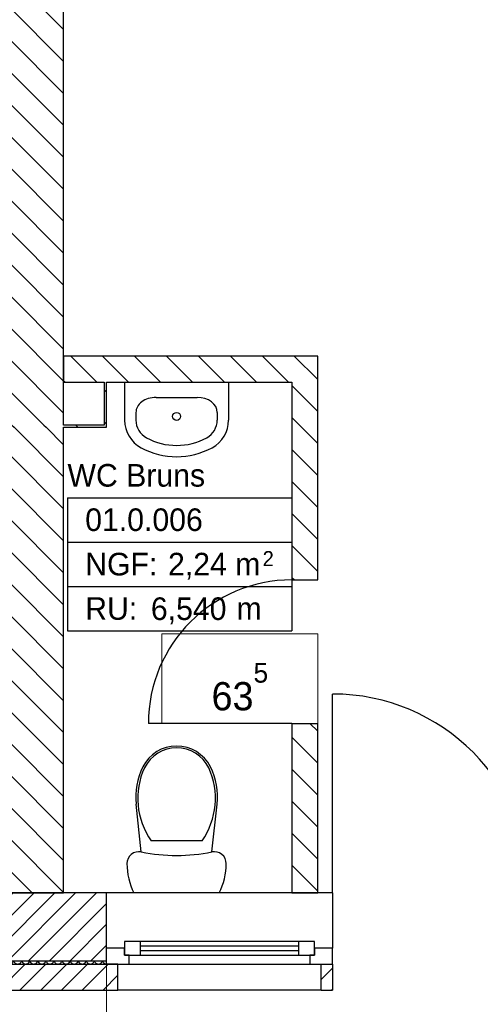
# Model space of a CAD drawing. Extents: x -73 to 359, y -4 to 85.
# Tile 24 of 149: x -26.47 to -24.43, y 32.57 to 36.93. Entities that reach past the tile are written whole.
import ezdxf

# ---------------------------------------------------------------- set-up
doc = ezdxf.new("R2010")
doc.units = 0
doc.header["$MEASUREMENT"] = 0
doc.linetypes.add('Strichpunktlinie', pattern=[0.006703, 0.003528, -0.001764, 0, -0.001411])
doc.linetypes.add('Wipeout_Contour', pattern=[1, 0, -1])
for name, color, linetype in [('0._EG_7_0', 7, 'Continuous'), ('0._EG_7_A_1 Sanitär', 7, 'Continuous'), ('0._EG_7_P_ZE_ACHSEN', 7, 'Continuous'), ('0._EG_7_P_ZE_TEXT', 7, 'Continuous'), ('0._EG_7_R_NT_INNENWAND', 7, 'Continuous'), ('0._EG_7_R_NT_TREPPE', 7, 'Continuous'), ('0._EG_7_R_TR_AUSSENWAND', 7, 'Continuous'), ('0._EG_7_R_TR_INNENWAND', 7, 'Continuous'), ('0._EG_7_Räume', 7, 'Continuous')]:
    doc.layers.add(name, color=color, linetype=linetype)
doc.styles.add('ERSTELLTER_STIL_1', font='txt')
doc.styles.add('ERSTELLTER_STIL_3', font='txt')
pattern_1 = [(45, (0, 0), (-0.04596194, 0.04596194), [])]
pattern_2 = [(135, (0, 0), (0.07071068, 0.07071068), [])]

# ---------------------------------------------------------------- blocks, each defined once
blk = doc.blocks.new('*X7', base_point=(-79.1554, -34.5065))
at = {"layer": '0._EG_7_R_TR_AUSSENWAND', "linetype": 'Continuous', "ltscale": 1000}
for p, q in [((-26.6809, 32.7594), (-26.6801, 32.7611)), ((-26.6801, 32.7611), (-26.6794, 32.7628)), ((-26.6794, 32.7628), (-26.6789, 32.7647)), ((-26.6789, 32.7647), (-26.6789, 32.765)), ((-26.6783, 32.765), (-26.6782, 32.7647)), ((-26.6782, 32.7647), (-26.6777, 32.7628)), ((-26.6777, 32.7628), (-26.6771, 32.7611)), ((-26.6771, 32.7611), (-26.6762, 32.7594)), ((-26.6452, 32.7594), (-26.6443, 32.7611)), ((-26.6443, 32.7611), (-26.6437, 32.7628)), ((-26.6437, 32.7628), (-26.6432, 32.7647)), ((-26.6432, 32.7647), (-26.6432, 32.765)), ((-26.6426, 32.765), (-26.6425, 32.7647)), ((-26.6425, 32.7647), (-26.642, 32.7628)), ((-26.642, 32.7628), (-26.6414, 32.7611)), ((-26.6414, 32.7611), (-26.6405, 32.7594)), ((-26.6095, 32.7594), (-26.6086, 32.7611)), ((-26.6086, 32.7611), (-26.608, 32.7628)), ((-26.608, 32.7628), (-26.6075, 32.7647)), ((-26.6075, 32.7647), (-26.6074, 32.765)), ((-26.6068, 32.765), (-26.6068, 32.7647)), ((-26.6068, 32.7647), (-26.6063, 32.7628)), ((-26.6063, 32.7628), (-26.6057, 32.7611)), ((-26.6057, 32.7611), (-26.6048, 32.7594)), ((-26.5738, 32.7594), (-26.5729, 32.7611)), ((-26.5729, 32.7611), (-26.5723, 32.7628)), ((-26.5723, 32.7628), (-26.5718, 32.7647)), ((-26.5718, 32.7647), (-26.5717, 32.765)), ((-26.5711, 32.765), (-26.5711, 32.7647)), ((-26.5711, 32.7647), (-26.5706, 32.7628)), ((-26.5706, 32.7628), (-26.5699, 32.7611)), ((-26.5699, 32.7611), (-26.5691, 32.7594)), ((-26.538, 32.7594), (-26.5372, 32.7611)), ((-26.5372, 32.7611), (-26.5365, 32.7628)), ((-26.5365, 32.7628), (-26.5361, 32.7647)), ((-26.5361, 32.7647), (-26.536, 32.765)), ((-26.5354, 32.765), (-26.5354, 32.7647)), ((-26.5354, 32.7647), (-26.5349, 32.7628)), ((-26.5349, 32.7628), (-26.5342, 32.7611)), ((-26.5342, 32.7611), (-26.5334, 32.7594)), ((-26.5023, 32.7594), (-26.5015, 32.7611)), ((-26.5015, 32.7611), (-26.5008, 32.7628)), ((-26.5008, 32.7628), (-26.5004, 32.7647)), ((-26.5004, 32.7647), (-26.5003, 32.765)), ((-26.4997, 32.765), (-26.4996, 32.7647)), ((-26.4996, 32.7647), (-26.4992, 32.7628)), ((-26.4992, 32.7628), (-26.4985, 32.7611)), ((-26.4985, 32.7611), (-26.4977, 32.7594)), ((-26.4666, 32.7594), (-26.4658, 32.7611)), ((-26.4658, 32.7611), (-26.4651, 32.7628)), ((-26.4651, 32.7628), (-26.4646, 32.7647)), ((-26.4646, 32.7647), (-26.4646, 32.765)), ((-26.464, 32.765), (-26.4639, 32.7647)), ((-26.4639, 32.7647), (-26.4635, 32.7628)), ((-26.4635, 32.7628), (-26.4628, 32.7611)), ((-26.4628, 32.7611), (-26.462, 32.7594)), ((-26.4309, 32.7594), (-26.4301, 32.7611)), ((-26.4301, 32.7611), (-26.4294, 32.7628)), ((-26.4294, 32.7628), (-26.4289, 32.7647)), ((-26.4289, 32.7647), (-26.4289, 32.765)), ((-26.4283, 32.765), (-26.4282, 32.7647)), ((-26.4282, 32.7647), (-26.4277, 32.7628)), ((-26.4277, 32.7628), (-26.4271, 32.7611)), ((-26.4271, 32.7611), (-26.4262, 32.7594)), ((-26.3952, 32.7594), (-26.3943, 32.7611)), ((-26.3943, 32.7611), (-26.3937, 32.7628)), ((-26.3937, 32.7628), (-26.3932, 32.7647)), ((-26.3932, 32.7647), (-26.3932, 32.765)), ((-26.3926, 32.765), (-26.3925, 32.7647)), ((-26.3925, 32.7647), (-26.392, 32.7628)), ((-26.392, 32.7628), (-26.3914, 32.7611)), ((-26.3914, 32.7611), (-26.3905, 32.7594)), ((-26.3595, 32.7594), (-26.3586, 32.7611)), ((-26.3586, 32.7611), (-26.358, 32.7628)), ((-26.358, 32.7628), (-26.3575, 32.7647)), ((-26.3575, 32.7647), (-26.3574, 32.765)), ((-26.3568, 32.765), (-26.3568, 32.7647)), ((-26.3568, 32.7647), (-26.3563, 32.7628)), ((-26.3563, 32.7628), (-26.3557, 32.7611)), ((-26.3557, 32.7611), (-26.3548, 32.7594)), ((-26.3238, 32.7594), (-26.3229, 32.7611)), ((-26.3229, 32.7611), (-26.3223, 32.7628)), ((-26.3223, 32.7628), (-26.3218, 32.7647)), ((-26.3218, 32.7647), (-26.3217, 32.765)), ((-26.3211, 32.765), (-26.3211, 32.7647)), ((-26.3211, 32.7647), (-26.3206, 32.7628)), ((-26.3206, 32.7628), (-26.3199, 32.7611)), ((-26.3199, 32.7611), (-26.3191, 32.7594)), ((-26.288, 32.7594), (-26.2872, 32.7611)), ((-26.2872, 32.7611), (-26.2865, 32.7628)), ((-26.2865, 32.7628), (-26.2861, 32.7647)), ((-26.2861, 32.7647), (-26.286, 32.765)), ((-26.2854, 32.765), (-26.2854, 32.7647)), ((-26.2854, 32.7647), (-26.2849, 32.7628)), ((-26.2849, 32.7628), (-26.2842, 32.7611)), ((-26.2842, 32.7611), (-26.2834, 32.7594)), ((-26.2523, 32.7594), (-26.2515, 32.7611)), ((-26.2515, 32.7611), (-26.2508, 32.7628)), ((-26.2508, 32.7628), (-26.2504, 32.7647)), ((-26.2504, 32.7647), (-26.2503, 32.765)), ((-26.2497, 32.765), (-26.2496, 32.7647)), ((-26.2496, 32.7647), (-26.2492, 32.7628)), ((-26.2492, 32.7628), (-26.2485, 32.7611)), ((-26.2485, 32.7611), (-26.2477, 32.7594)), ((-26.2166, 32.7594), (-26.2158, 32.7611)), ((-26.2158, 32.7611), (-26.2151, 32.7628)), ((-26.2151, 32.7628), (-26.2146, 32.7647)), ((-26.2146, 32.7647), (-26.2146, 32.765)), ((-26.214, 32.765), (-26.2139, 32.7647)), ((-26.2139, 32.7647), (-26.2135, 32.7628)), ((-26.2135, 32.7628), (-26.2128, 32.7611)), ((-26.2128, 32.7611), (-26.212, 32.7594)), ((-26.1809, 32.7594), (-26.1801, 32.7611)), ((-26.1801, 32.7611), (-26.1794, 32.7628)), ((-26.1794, 32.7628), (-26.1789, 32.7647)), ((-26.1789, 32.7647), (-26.1789, 32.765)), ((-26.1783, 32.765), (-26.1782, 32.7647)), ((-26.1782, 32.7647), (-26.1777, 32.7628)), ((-26.1777, 32.7628), (-26.1771, 32.7611)), ((-26.1771, 32.7611), (-26.1762, 32.7594)), ((-26.1452, 32.7594), (-26.1443, 32.7611)), ((-26.1443, 32.7611), (-26.1437, 32.7628)), ((-26.1437, 32.7628), (-26.1432, 32.7647)), ((-26.1432, 32.7647), (-26.1432, 32.765)), ((-26.1426, 32.765), (-26.1425, 32.7647)), ((-26.1425, 32.7647), (-26.142, 32.7628)), ((-26.142, 32.7628), (-26.1414, 32.7611)), ((-26.1414, 32.7611), (-26.1405, 32.7594)), ((-26.1095, 32.7594), (-26.1086, 32.7611)), ((-26.1086, 32.7611), (-26.108, 32.7628)), ((-26.108, 32.7628), (-26.1075, 32.7647)), ((-26.1075, 32.7647), (-26.1074, 32.765)), ((-26.1068, 32.765), (-26.1068, 32.7647)), ((-26.1068, 32.7647), (-26.1063, 32.7628)), ((-26.1063, 32.7628), (-26.1057, 32.7611)), ((-26.1057, 32.7611), (-26.1048, 32.7594)), ((-26.7037, 32.7519), (-26.702, 32.7512)), ((-26.702, 32.7512), (-26.7002, 32.7508)), ((-26.7002, 32.7508), (-26.6983, 32.7505)), ((-26.6983, 32.7505), (-26.6964, 32.7504)), ((-26.6964, 32.7504), (-26.6945, 32.7505)), ((-26.6945, 32.7505), (-26.6927, 32.7508)), ((-26.6927, 32.7508), (-26.6909, 32.7512)), ((-26.6909, 32.7512), (-26.6891, 32.7519)), ((-26.6891, 32.7519), (-26.6874, 32.7528)), ((-26.6874, 32.7528), (-26.6859, 32.7538)), ((-26.6859, 32.7538), (-26.6844, 32.755)), ((-26.6844, 32.755), (-26.6831, 32.7563)), ((-26.6831, 32.7563), (-26.6819, 32.7578)), ((-26.6819, 32.7578), (-26.6809, 32.7594)), ((-26.6762, 32.7594), (-26.6752, 32.7578)), ((-26.6752, 32.7578), (-26.6741, 32.7563)), ((-26.6741, 32.7563), (-26.6727, 32.755)), ((-26.6727, 32.755), (-26.6713, 32.7538)), ((-26.6713, 32.7538), (-26.6697, 32.7528)), ((-26.6697, 32.7528), (-26.668, 32.7519)), ((-26.668, 32.7519), (-26.6663, 32.7512)), ((-26.6663, 32.7512), (-26.6645, 32.7508)), ((-26.6645, 32.7508), (-26.6626, 32.7505)), ((-26.6626, 32.7505), (-26.6607, 32.7504)), ((-26.6607, 32.7504), (-26.6588, 32.7505)), ((-26.6588, 32.7505), (-26.657, 32.7508)), ((-26.657, 32.7508), (-26.6552, 32.7512)), ((-26.6552, 32.7512), (-26.6534, 32.7519)), ((-26.6534, 32.7519), (-26.6517, 32.7528)), ((-26.6517, 32.7528), (-26.6502, 32.7538)), ((-26.6502, 32.7538), (-26.6487, 32.755)), ((-26.6487, 32.755), (-26.6474, 32.7563)), ((-26.6474, 32.7563), (-26.6462, 32.7578)), ((-26.6462, 32.7578), (-26.6452, 32.7594)), ((-26.6405, 32.7594), (-26.6395, 32.7578)), ((-26.6395, 32.7578), (-26.6383, 32.7563)), ((-26.6383, 32.7563), (-26.637, 32.755)), ((-26.637, 32.755), (-26.6356, 32.7538)), ((-26.6356, 32.7538), (-26.634, 32.7528)), ((-26.634, 32.7528), (-26.6323, 32.7519)), ((-26.6323, 32.7519), (-26.6306, 32.7512)), ((-26.6306, 32.7512), (-26.6287, 32.7508)), ((-26.6287, 32.7508), (-26.6269, 32.7505)), ((-26.6269, 32.7505), (-26.625, 32.7504)), ((-26.625, 32.7504), (-26.6231, 32.7505)), ((-26.6231, 32.7505), (-26.6213, 32.7508)), ((-26.6213, 32.7508), (-26.6194, 32.7512)), ((-26.6194, 32.7512), (-26.6177, 32.7519)), ((-26.6177, 32.7519), (-26.616, 32.7528)), ((-26.616, 32.7528), (-26.6144, 32.7538)), ((-26.6144, 32.7538), (-26.613, 32.755)), ((-26.613, 32.755), (-26.6117, 32.7563)), ((-26.6117, 32.7563), (-26.6105, 32.7578)), ((-26.6105, 32.7578), (-26.6095, 32.7594)), ((-26.6048, 32.7594), (-26.6038, 32.7578)), ((-26.6038, 32.7578), (-26.6026, 32.7563)), ((-26.6026, 32.7563), (-26.6013, 32.755)), ((-26.6013, 32.755), (-26.5998, 32.7538)), ((-26.5998, 32.7538), (-26.5983, 32.7528)), ((-26.5983, 32.7528), (-26.5966, 32.7519)), ((-26.5966, 32.7519), (-26.5948, 32.7512)), ((-26.5948, 32.7512), (-26.593, 32.7508)), ((-26.593, 32.7508), (-26.5912, 32.7505)), ((-26.5912, 32.7505), (-26.5893, 32.7504)), ((-26.5893, 32.7504), (-26.5874, 32.7505)), ((-26.5874, 32.7505), (-26.5855, 32.7508)), ((-26.5855, 32.7508), (-26.5837, 32.7512)), ((-26.5837, 32.7512), (-26.582, 32.7519)), ((-26.582, 32.7519), (-26.5803, 32.7528)), ((-26.5803, 32.7528), (-26.5787, 32.7538)), ((-26.5787, 32.7538), (-26.5773, 32.755)), ((-26.5773, 32.755), (-26.5759, 32.7563)), ((-26.5759, 32.7563), (-26.5748, 32.7578)), ((-26.5748, 32.7578), (-26.5738, 32.7594)), ((-26.5691, 32.7594), (-26.5681, 32.7578)), ((-26.5681, 32.7578), (-26.5669, 32.7563)), ((-26.5669, 32.7563), (-26.5656, 32.755)), ((-26.5656, 32.755), (-26.5641, 32.7538)), ((-26.5641, 32.7538), (-26.5626, 32.7528)), ((-26.5626, 32.7528), (-26.5609, 32.7519)), ((-26.5609, 32.7519), (-26.5591, 32.7512)), ((-26.5591, 32.7512), (-26.5573, 32.7508)), ((-26.5573, 32.7508), (-26.5555, 32.7505)), ((-26.5555, 32.7505), (-26.5536, 32.7504)), ((-26.5536, 32.7504), (-26.5517, 32.7505)), ((-26.5517, 32.7505), (-26.5498, 32.7508)), ((-26.5498, 32.7508), (-26.548, 32.7512)), ((-26.548, 32.7512), (-26.5463, 32.7519)), ((-26.5463, 32.7519), (-26.5446, 32.7528)), ((-26.5446, 32.7528), (-26.543, 32.7538)), ((-26.543, 32.7538), (-26.5416, 32.755)), ((-26.5416, 32.755), (-26.5402, 32.7563)), ((-26.5402, 32.7563), (-26.5391, 32.7578)), ((-26.5391, 32.7578), (-26.538, 32.7594)), ((-26.5334, 32.7594), (-26.5324, 32.7578)), ((-26.5324, 32.7578), (-26.5312, 32.7563)), ((-26.5312, 32.7563), (-26.5299, 32.755)), ((-26.5299, 32.755), (-26.5284, 32.7538)), ((-26.5284, 32.7538), (-26.5268, 32.7528)), ((-26.5268, 32.7528), (-26.5252, 32.7519)), ((-26.5252, 32.7519), (-26.5234, 32.7512)), ((-26.5234, 32.7512), (-26.5216, 32.7508)), ((-26.5216, 32.7508), (-26.5197, 32.7505)), ((-26.5197, 32.7505), (-26.5179, 32.7504)), ((-26.5179, 32.7504), (-26.516, 32.7505)), ((-26.516, 32.7505), (-26.5141, 32.7508)), ((-26.5141, 32.7508), (-26.5123, 32.7512)), ((-26.5123, 32.7512), (-26.5105, 32.7519)), ((-26.5105, 32.7519), (-26.5089, 32.7528)), ((-26.5089, 32.7528), (-26.5073, 32.7538)), ((-26.5073, 32.7538), (-26.5058, 32.755)), ((-26.5058, 32.755), (-26.5045, 32.7563)), ((-26.5045, 32.7563), (-26.5033, 32.7578)), ((-26.5033, 32.7578), (-26.5023, 32.7594)), ((-26.4977, 32.7594), (-26.4967, 32.7578)), ((-26.4967, 32.7578), (-26.4955, 32.7563)), ((-26.4955, 32.7563), (-26.4942, 32.755)), ((-26.4942, 32.755), (-26.4927, 32.7538)), ((-26.4927, 32.7538), (-26.4911, 32.7528)), ((-26.4911, 32.7528), (-26.4895, 32.7519)), ((-26.4895, 32.7519), (-26.4877, 32.7512)), ((-26.4877, 32.7512), (-26.4859, 32.7508)), ((-26.4859, 32.7508), (-26.484, 32.7505)), ((-26.484, 32.7505), (-26.4821, 32.7504)), ((-26.4821, 32.7504), (-26.4803, 32.7505)), ((-26.4803, 32.7505), (-26.4784, 32.7508)), ((-26.4784, 32.7508), (-26.4766, 32.7512)), ((-26.4766, 32.7512), (-26.4748, 32.7519)), ((-26.4748, 32.7519), (-26.4732, 32.7528)), ((-26.4732, 32.7528), (-26.4716, 32.7538)), ((-26.4716, 32.7538), (-26.4701, 32.755)), ((-26.4701, 32.755), (-26.4688, 32.7563)), ((-26.4688, 32.7563), (-26.4676, 32.7578)), ((-26.4676, 32.7578), (-26.4666, 32.7594)), ((-26.462, 32.7594), (-26.4609, 32.7578)), ((-26.4609, 32.7578), (-26.4598, 32.7563)), ((-26.4598, 32.7563), (-26.4584, 32.755)), ((-26.4584, 32.755), (-26.457, 32.7538)), ((-26.457, 32.7538), (-26.4554, 32.7528)), ((-26.4554, 32.7528), (-26.4537, 32.7519)), ((-26.4537, 32.7519), (-26.452, 32.7512)), ((-26.452, 32.7512), (-26.4502, 32.7508)), ((-26.4502, 32.7508), (-26.4483, 32.7505)), ((-26.4483, 32.7505), (-26.4464, 32.7504)), ((-26.4464, 32.7504), (-26.4445, 32.7505)), ((-26.4445, 32.7505), (-26.4427, 32.7508)), ((-26.4427, 32.7508), (-26.4409, 32.7512)), ((-26.4409, 32.7512), (-26.4391, 32.7519)), ((-26.4391, 32.7519), (-26.4374, 32.7528)), ((-26.4374, 32.7528), (-26.4359, 32.7538)), ((-26.4359, 32.7538), (-26.4344, 32.755)), ((-26.4344, 32.755), (-26.4331, 32.7563)), ((-26.4331, 32.7563), (-26.4319, 32.7578)), ((-26.4319, 32.7578), (-26.4309, 32.7594)), ((-26.4262, 32.7594), (-26.4252, 32.7578)), ((-26.4252, 32.7578), (-26.4241, 32.7563)), ((-26.4241, 32.7563), (-26.4227, 32.755)), ((-26.4227, 32.755), (-26.4213, 32.7538)), ((-26.4213, 32.7538), (-26.4197, 32.7528)), ((-26.4197, 32.7528), (-26.418, 32.7519)), ((-26.418, 32.7519), (-26.4163, 32.7512)), ((-26.4163, 32.7512), (-26.4145, 32.7508)), ((-26.4145, 32.7508), (-26.4126, 32.7505)), ((-26.4126, 32.7505), (-26.4107, 32.7504)), ((-26.4107, 32.7504), (-26.4088, 32.7505)), ((-26.4088, 32.7505), (-26.407, 32.7508)), ((-26.407, 32.7508), (-26.4052, 32.7512)), ((-26.4052, 32.7512), (-26.4034, 32.7519)), ((-26.4034, 32.7519), (-26.4017, 32.7528)), ((-26.4017, 32.7528), (-26.4002, 32.7538)), ((-26.4002, 32.7538), (-26.3987, 32.755)), ((-26.3987, 32.755), (-26.3974, 32.7563)), ((-26.3974, 32.7563), (-26.3962, 32.7578)), ((-26.3962, 32.7578), (-26.3952, 32.7594)), ((-26.3905, 32.7594), (-26.3895, 32.7578)), ((-26.3895, 32.7578), (-26.3883, 32.7563)), ((-26.3883, 32.7563), (-26.387, 32.755)), ((-26.387, 32.755), (-26.3856, 32.7538)), ((-26.3856, 32.7538), (-26.384, 32.7528)), ((-26.384, 32.7528), (-26.3823, 32.7519)), ((-26.3823, 32.7519), (-26.3806, 32.7512)), ((-26.3806, 32.7512), (-26.3787, 32.7508)), ((-26.3787, 32.7508), (-26.3769, 32.7505)), ((-26.3769, 32.7505), (-26.375, 32.7504)), ((-26.375, 32.7504), (-26.3731, 32.7505)), ((-26.3731, 32.7505), (-26.3713, 32.7508)), ((-26.3713, 32.7508), (-26.3694, 32.7512)), ((-26.3694, 32.7512), (-26.3677, 32.7519)), ((-26.3677, 32.7519), (-26.366, 32.7528)), ((-26.366, 32.7528), (-26.3644, 32.7538)), ((-26.3644, 32.7538), (-26.363, 32.755)), ((-26.363, 32.755), (-26.3617, 32.7563)), ((-26.3617, 32.7563), (-26.3605, 32.7578)), ((-26.3605, 32.7578), (-26.3595, 32.7594)), ((-26.3548, 32.7594), (-26.3538, 32.7578)), ((-26.3538, 32.7578), (-26.3526, 32.7563)), ((-26.3526, 32.7563), (-26.3513, 32.755)), ((-26.3513, 32.755), (-26.3498, 32.7538)), ((-26.3498, 32.7538), (-26.3483, 32.7528)), ((-26.3483, 32.7528), (-26.3466, 32.7519)), ((-26.3466, 32.7519), (-26.3448, 32.7512)), ((-26.3448, 32.7512), (-26.343, 32.7508)), ((-26.343, 32.7508), (-26.3412, 32.7505)), ((-26.3412, 32.7505), (-26.3393, 32.7504)), ((-26.3393, 32.7504), (-26.3374, 32.7505)), ((-26.3374, 32.7505), (-26.3355, 32.7508)), ((-26.3355, 32.7508), (-26.3337, 32.7512)), ((-26.3337, 32.7512), (-26.332, 32.7519)), ((-26.332, 32.7519), (-26.3303, 32.7528)), ((-26.3303, 32.7528), (-26.3287, 32.7538)), ((-26.3287, 32.7538), (-26.3273, 32.755)), ((-26.3273, 32.755), (-26.3259, 32.7563)), ((-26.3259, 32.7563), (-26.3248, 32.7578)), ((-26.3248, 32.7578), (-26.3238, 32.7594)), ((-26.3191, 32.7594), (-26.3181, 32.7578)), ((-26.3181, 32.7578), (-26.3169, 32.7563)), ((-26.3169, 32.7563), (-26.3156, 32.755)), ((-26.3156, 32.755), (-26.3141, 32.7538)), ((-26.3141, 32.7538), (-26.3126, 32.7528)), ((-26.3126, 32.7528), (-26.3109, 32.7519)), ((-26.3109, 32.7519), (-26.3091, 32.7512)), ((-26.3091, 32.7512), (-26.3073, 32.7508)), ((-26.3073, 32.7508), (-26.3055, 32.7505)), ((-26.3055, 32.7505), (-26.3036, 32.7504)), ((-26.3036, 32.7504), (-26.3017, 32.7505)), ((-26.3017, 32.7505), (-26.2998, 32.7508)), ((-26.2998, 32.7508), (-26.298, 32.7512)), ((-26.298, 32.7512), (-26.2963, 32.7519)), ((-26.2963, 32.7519), (-26.2946, 32.7528)), ((-26.2946, 32.7528), (-26.293, 32.7538)), ((-26.293, 32.7538), (-26.2916, 32.755)), ((-26.2916, 32.755), (-26.2902, 32.7563)), ((-26.2902, 32.7563), (-26.2891, 32.7578)), ((-26.2891, 32.7578), (-26.288, 32.7594)), ((-26.2834, 32.7594), (-26.2824, 32.7578)), ((-26.2824, 32.7578), (-26.2812, 32.7563)), ((-26.2812, 32.7563), (-26.2799, 32.755)), ((-26.2799, 32.755), (-26.2784, 32.7538)), ((-26.2784, 32.7538), (-26.2768, 32.7528)), ((-26.2768, 32.7528), (-26.2752, 32.7519)), ((-26.2752, 32.7519), (-26.2734, 32.7512)), ((-26.2734, 32.7512), (-26.2716, 32.7508)), ((-26.2716, 32.7508), (-26.2697, 32.7505)), ((-26.2697, 32.7505), (-26.2679, 32.7504)), ((-26.2679, 32.7504), (-26.266, 32.7505)), ((-26.266, 32.7505), (-26.2641, 32.7508)), ((-26.2641, 32.7508), (-26.2623, 32.7512)), ((-26.2623, 32.7512), (-26.2605, 32.7519)), ((-26.2605, 32.7519), (-26.2589, 32.7528)), ((-26.2589, 32.7528), (-26.2573, 32.7538)), ((-26.2573, 32.7538), (-26.2558, 32.755)), ((-26.2558, 32.755), (-26.2545, 32.7563)), ((-26.2545, 32.7563), (-26.2533, 32.7578)), ((-26.2533, 32.7578), (-26.2523, 32.7594)), ((-26.2477, 32.7594), (-26.2467, 32.7578)), ((-26.2467, 32.7578), (-26.2455, 32.7563)), ((-26.2455, 32.7563), (-26.2442, 32.755)), ((-26.2442, 32.755), (-26.2427, 32.7538)), ((-26.2427, 32.7538), (-26.2411, 32.7528)), ((-26.2411, 32.7528), (-26.2395, 32.7519)), ((-26.2395, 32.7519), (-26.2377, 32.7512)), ((-26.2377, 32.7512), (-26.2359, 32.7508)), ((-26.2359, 32.7508), (-26.234, 32.7505)), ((-26.234, 32.7505), (-26.2321, 32.7504)), ((-26.2321, 32.7504), (-26.2303, 32.7505)), ((-26.2303, 32.7505), (-26.2284, 32.7508)), ((-26.2284, 32.7508), (-26.2266, 32.7512)), ((-26.2266, 32.7512), (-26.2248, 32.7519)), ((-26.2248, 32.7519), (-26.2232, 32.7528)), ((-26.2232, 32.7528), (-26.2216, 32.7538)), ((-26.2216, 32.7538), (-26.2201, 32.755)), ((-26.2201, 32.755), (-26.2188, 32.7563)), ((-26.2188, 32.7563), (-26.2176, 32.7578)), ((-26.2176, 32.7578), (-26.2166, 32.7594)), ((-26.212, 32.7594), (-26.2109, 32.7578)), ((-26.2109, 32.7578), (-26.2098, 32.7563)), ((-26.2098, 32.7563), (-26.2084, 32.755)), ((-26.2084, 32.755), (-26.207, 32.7538)), ((-26.207, 32.7538), (-26.2054, 32.7528)), ((-26.2054, 32.7528), (-26.2037, 32.7519)), ((-26.2037, 32.7519), (-26.202, 32.7512)), ((-26.202, 32.7512), (-26.2002, 32.7508)), ((-26.2002, 32.7508), (-26.1983, 32.7505)), ((-26.1983, 32.7505), (-26.1964, 32.7504)), ((-26.1964, 32.7504), (-26.1945, 32.7505)), ((-26.1945, 32.7505), (-26.1927, 32.7508)), ((-26.1927, 32.7508), (-26.1909, 32.7512)), ((-26.1909, 32.7512), (-26.1891, 32.7519)), ((-26.1891, 32.7519), (-26.1874, 32.7528)), ((-26.1874, 32.7528), (-26.1859, 32.7538)), ((-26.1859, 32.7538), (-26.1844, 32.755)), ((-26.1844, 32.755), (-26.1831, 32.7563)), ((-26.1831, 32.7563), (-26.1819, 32.7578)), ((-26.1819, 32.7578), (-26.1809, 32.7594)), ((-26.1762, 32.7594), (-26.1752, 32.7578)), ((-26.1752, 32.7578), (-26.1741, 32.7563)), ((-26.1741, 32.7563), (-26.1727, 32.755)), ((-26.1727, 32.755), (-26.1713, 32.7538)), ((-26.1713, 32.7538), (-26.1697, 32.7528)), ((-26.1697, 32.7528), (-26.168, 32.7519)), ((-26.168, 32.7519), (-26.1663, 32.7512)), ((-26.1663, 32.7512), (-26.1645, 32.7508)), ((-26.1645, 32.7508), (-26.1626, 32.7505)), ((-26.1626, 32.7505), (-26.1607, 32.7504)), ((-26.1607, 32.7504), (-26.1588, 32.7505)), ((-26.1588, 32.7505), (-26.157, 32.7508)), ((-26.157, 32.7508), (-26.1552, 32.7512)), ((-26.1552, 32.7512), (-26.1534, 32.7519)), ((-26.1534, 32.7519), (-26.1517, 32.7528)), ((-26.1517, 32.7528), (-26.1502, 32.7538)), ((-26.1502, 32.7538), (-26.1487, 32.755)), ((-26.1487, 32.755), (-26.1474, 32.7563)), ((-26.1474, 32.7563), (-26.1462, 32.7578)), ((-26.1462, 32.7578), (-26.1452, 32.7594)), ((-26.1405, 32.7594), (-26.1395, 32.7578)), ((-26.1395, 32.7578), (-26.1383, 32.7563)), ((-26.1383, 32.7563), (-26.137, 32.755)), ((-26.137, 32.755), (-26.1356, 32.7538)), ((-26.1356, 32.7538), (-26.134, 32.7528)), ((-26.134, 32.7528), (-26.1323, 32.7519)), ((-26.1323, 32.7519), (-26.1306, 32.7512)), ((-26.1306, 32.7512), (-26.1287, 32.7508)), ((-26.1287, 32.7508), (-26.1269, 32.7505)), ((-26.1269, 32.7505), (-26.125, 32.7504)), ((-26.125, 32.7504), (-26.1231, 32.7505)), ((-26.1231, 32.7505), (-26.1213, 32.7508)), ((-26.1213, 32.7508), (-26.1194, 32.7512)), ((-26.1194, 32.7512), (-26.1177, 32.7519)), ((-26.1177, 32.7519), (-26.116, 32.7528)), ((-26.116, 32.7528), (-26.1144, 32.7538)), ((-26.1144, 32.7538), (-26.113, 32.755)), ((-26.113, 32.755), (-26.1117, 32.7563)), ((-26.1117, 32.7563), (-26.1105, 32.7578)), ((-26.1105, 32.7578), (-26.1095, 32.7594)), ((-26.1048, 32.7594), (-26.1038, 32.7578)), ((-26.1038, 32.7578), (-26.1026, 32.7563)), ((-26.1026, 32.7563), (-26.1013, 32.755)), ((-26.1013, 32.755), (-26.0998, 32.7538)), ((-26.0998, 32.7538), (-26.0983, 32.7528)), ((-26.0983, 32.7528), (-26.0966, 32.7519)), ((-26.0966, 32.7519), (-26.0948, 32.7512)), ((-26.0948, 32.7512), (-26.093, 32.7508)), ((-26.093, 32.7508), (-26.0912, 32.7505)), ((-26.0912, 32.7505), (-26.0893, 32.7504)), ((-26.0893, 32.7504), (-26.0887, 32.7504))]:
    blk.add_line(p, q, dxfattribs=at)

msp = doc.modelspace()

# ---------------------------------------------------------------- hatches: boundary and pattern name
at = {"layer": '0._EG_7_R_NT_INNENWAND', "linetype": 'Continuous', "ltscale": 1000}
h = msp.add_hatch(dxfattribs=at)
h.set_pattern_fill('MW_Porenbeton_0007', color=256, style=0, pattern_type=2)
h.set_pattern_definition(pattern_2)
h.paths.add_polyline_path([(-25.1537, 35.44), (-26.2787, 35.44), (-26.2787, 35.325), (-25.1537, 35.325)], flags=0)
h = msp.add_hatch(dxfattribs=at)
h.set_pattern_fill('MW_Porenbeton_0007', color=256, style=0, pattern_type=2)
h.set_pattern_definition(pattern_2)
h.paths.add_polyline_path([(-26.0887, 35.125), (-26.0887, 35.325), (-26.0987, 35.325), (-26.0987, 35.135)], flags=0)
h = msp.add_hatch(dxfattribs=at)
h.set_pattern_fill('MW_Porenbeton_0007', color=256, style=0, pattern_type=2)
h.set_pattern_definition(pattern_2)
h.paths.add_polyline_path([(-25.2687, 34.45), (-25.1537, 34.45), (-25.1537, 35.325), (-25.2687, 35.325)], flags=0)
h = msp.add_hatch(dxfattribs=at)
h.set_pattern_fill('MW_Porenbeton_0007', color=256, style=0, pattern_type=2)
h.set_pattern_definition(pattern_2)
h.paths.add_polyline_path([(-26.2787, 35.135), (-26.6987, 35.135), (-26.7087, 35.125), (-26.2787, 35.125)], flags=0)
h = msp.add_hatch(dxfattribs=at)
h.set_pattern_fill('MW_Porenbeton_0007', color=256, style=0, pattern_type=2)
h.set_pattern_definition(pattern_2)
h.paths.add_polyline_path([(-26.2787, 35.125), (-26.0887, 35.125), (-26.0987, 35.135), (-26.2787, 35.135)], flags=0)
h = msp.add_hatch(dxfattribs=at)
h.set_pattern_fill('MW_Porenbeton_0007', color=256, style=0, pattern_type=2)
h.set_pattern_definition(pattern_2)
h.paths.add_polyline_path([(-25.2687, 33.065), (-25.1537, 33.065), (-25.1537, 33.815), (-25.2687, 33.815)], flags=0)
at = {"layer": '0._EG_7_R_TR_AUSSENWAND', "linetype": 'Continuous', "ltscale": 1000}
h = msp.add_hatch(dxfattribs=at)
h.set_pattern_fill('MW_Kalksandstein_0007', color=256, style=0, pattern_type=2)
h.set_pattern_definition(pattern_1)
h.paths.add_polyline_path([(-26.7037, 32.82), (-26.7037, 32.765), (-26.0887, 32.765), (-26.0887, 32.82), (-26.0887, 33.065), (-26.7037, 33.065)], flags=0)
h = msp.add_hatch(dxfattribs=at)
h.set_pattern_fill('MW_Kalksandstein_0007', color=256, style=0, pattern_type=2)
h.set_pattern_definition(pattern_1)
h.paths.add_polyline_path([(-26.7537, 32.75), (-26.7537, 32.635), (-26.0387, 32.635), (-26.0387, 32.75), (-26.0887, 32.75), (-26.7037, 32.75)], flags=0)
h = msp.add_hatch(dxfattribs=at)
h.set_pattern_fill('MW_Kalksandstein_0007', color=256, style=0, pattern_type=2)
h.set_pattern_definition(pattern_1)
h.paths.add_polyline_path([(-25.1387, 32.75), (-25.1387, 32.635), (-25.0887, 32.635), (-25.0887, 32.75)], flags=0)
at = {"layer": '0._EG_7_R_TR_INNENWAND', "linetype": 'Continuous', "ltscale": 1000}
h = msp.add_hatch(dxfattribs=at)
h.set_pattern_fill('MW_Porenbeton_0007', color=256, style=0, pattern_type=2)
h.set_pattern_definition(pattern_2)
h.paths.add_polyline_path([(-26.2787, 38.205), (-26.5187, 38.205), (-26.5187, 35.135), (-26.2787, 35.135)], flags=0)
h = msp.add_hatch(dxfattribs=at)
h.set_pattern_fill('MW_Porenbeton_0007', color=256, style=0, pattern_type=2)
h.set_pattern_definition(pattern_2)
h.paths.add_polyline_path([(-26.2787, 35.125), (-26.5187, 35.125), (-26.5187, 33.065), (-26.2787, 33.065)], flags=0)

# ---------------------------------------------------------------- linework, layer by layer
at = {"layer": '0._EG_7_0', "linetype": 'Continuous', "ltscale": 1000}
for p, q in [((-25.2687, 34.45), (-25.1537, 34.45)), ((-25.2687, 33.815), (-25.1537, 33.815)), ((-26.0887, 32.82), (-26.0887, 33.065)), ((-26.0887, 32.765), (-26.0887, 32.82)), ((-26.0887, 32.75), (-26.0887, 32.765)), ((-26.0387, 32.75), (-26.0887, 32.75)), ((-26.0387, 32.635), (-26.0387, 32.75)), ((-25.1387, 32.635), (-25.1387, 32.75)), ((-25.1387, 32.75), (-25.0887, 32.75)), ((-25.0887, 32.75), (-25.0887, 32.635))]:
    msp.add_line(p, q, dxfattribs=at)
at = {"layer": '0._EG_7_A_1 Sanitär', "linetype": 'Continuous', "ltscale": 1000}
for p, q in [((-26.0087, 35.325), (-26.0087, 35.157)), ((-26.0087, 35.325), (-25.5487, 35.325)), ((-25.5487, 35.325), (-25.5487, 35.157)), ((-25.8698, 35.2573), (-25.6876, 35.2573)), ((-25.6876, 35.2573), (-25.6876, 35.2573)), ((-25.9587, 35.1906), (-25.9587, 35.157)), ((-25.5987, 35.1906), (-25.5987, 35.157)), ((-25.935, 33.2464), (-25.9577, 33.458)), ((-25.6224, 33.2464), (-25.5996, 33.458)), ((-25.6662, 33.2957), (-25.8912, 33.2957)), ((-25.5898, 33.065), (-25.9676, 33.065))]:
    msp.add_line(p, q, dxfattribs=at)
msp.add_circle((-25.7787, 35.1731), 0.0175, dxfattribs=at)
for centre, radius, start, end in [((-25.8698, 35.157), 0.1389, 180, 241.5254), ((-25.8698, 35.157), 0.0889, 180, 241.5254), ((-25.6876, 35.157), 0.0889, 298.4746, 0), ((-25.6876, 35.157), 0.1389, 298.4746, 0), ((-25.7787, 35.325), 0.28, 241.5254, 298.4746), ((-25.7787, 35.325), 0.33, 241.5254, 298.4746)]:
    msp.add_arc(centre, radius, start, end, dxfattribs=at)
for centre, major_axis, ratio, start_param, end_param in [((-25.8698, 35.1906), (0.0889, 0), 0.750558, 1.570796, 3.141593), ((-25.6876, 35.1906), (0.0889, 0), 0.750558, 0, 1.570796), ((-25.7787, 33.5487), (0.1669, 0), 0.9963, 0.460327, 2.681269), ((-25.7787, 33.5487), (0.1589, 0), 0.9963, 0.460377, 2.681195), ((-25.6228, 33.4833), (0.3279, 0), 0.9963, 2.713123, 3.753215), ((-25.6595, 33.4899), (0.2999, 0), 0.9963, 2.681243, 3.248348), ((-25.9346, 33.4833), (0.3279, 0), 0.9963, 5.671563, 6.711655), ((-25.8978, 33.4899), (0.2999, 0), 0.9963, 6.17643, 6.743535), ((-25.9455, 33.1945), (0.0531, 0), 0.9963, 1.370401, 3.141557), ((-25.7787, 34.0128), (0.785, 0), 0.9963, 4.511964, 4.91281), ((-25.7787, 34.0128), (0.785, 0), 0.9963, 4.511964, 4.91281), ((-25.7787, 34.0128), (0.785, 0), 0.9963, 4.511963, 4.912816), ((-25.6118, 33.1945), (0.0531, 0), 0.9963, 0.000036, 1.771191), ((-25.7114, 33.1945), (0.2873, 0), 0.9963, 3.141584, 3.611059), ((-25.846, 33.1945), (0.2873, 0), 0.9963, 5.813719, 6.283194)]:
    msp.add_ellipse(centre, major_axis=major_axis, ratio=ratio, start_param=start_param, end_param=end_param, dxfattribs=at)
at = {"layer": '0._EG_7_P_ZE_TEXT', "color": 255, "linetype": 'Continuous', "lineweight": 18, "ltscale": 1000}
for p, q in [((-25.1537, 34.2114), (-25.8435, 34.2114)), ((-25.8435, 34.2114), (-25.8435, 33.815)), ((-25.1537, 33.815), (-25.1537, 34.2114)), ((-25.8435, 33.815), (-25.1537, 33.815))]:
    msp.add_line(p, q, dxfattribs=at)
at = {"layer": '0._EG_7_R_NT_INNENWAND', "linetype": 'Continuous', "ltscale": 1000}
for p, q in [((-25.1537, 35.44), (-26.2787, 35.44)), ((-26.2787, 35.44), (-26.2787, 35.325)), ((-25.1537, 35.325), (-25.1537, 35.44)), ((-26.2787, 35.325), (-26.0987, 35.325)), ((-26.0987, 35.325), (-26.0987, 35.135)), ((-26.0887, 35.325), (-25.2687, 35.325)), ((-26.0887, 35.125), (-26.0887, 35.325)), ((-25.2687, 35.325), (-25.2687, 34.45)), ((-25.1537, 34.45), (-25.1537, 35.325)), ((-26.0987, 35.135), (-26.2787, 35.135)), ((-26.2787, 35.125), (-26.0887, 35.125)), ((-25.2687, 33.815), (-25.9037, 33.815)), ((-25.2687, 33.815), (-25.2687, 33.065)), ((-25.1537, 33.065), (-25.1537, 33.815)), ((-25.2687, 33.065), (-25.1537, 33.065))]:
    msp.add_line(p, q, dxfattribs=at)
msp.add_arc((-25.2687, 33.815), 0.635, 90, 180, dxfattribs=at)
at = {"layer": '0._EG_7_R_TR_AUSSENWAND', "linetype": 'Continuous', "ltscale": 1000}
for p, q in [((-25.0887, 33.065), (-25.0887, 33.945)), ((-26.0887, 33.065), (-26.7037, 33.065)), ((-25.0887, 33.065), (-26.0887, 33.065)), ((-26.7037, 32.765), (-26.0887, 32.765)), ((-26.7037, 32.75), (-26.0887, 32.75)), ((-26.7537, 32.635), (-26.0387, 32.635)), ((-25.1387, 32.635), (-26.0387, 32.635)), ((-25.1387, 32.635), (-25.0887, 32.635))]:
    msp.add_line(p, q, dxfattribs=at)
msp.add_arc((-25.0887, 33.065), 0.88, 0, 90, dxfattribs=at)
at = {"layer": '0._EG_7_R_TR_INNENWAND', "linetype": 'Continuous', "ltscale": 1000}
for p, q in [((-26.2787, 35.135), (-26.2787, 38.205)), ((-26.2787, 33.065), (-26.2787, 35.125)), ((-26.5187, 33.065), (-26.2787, 33.065))]:
    msp.add_line(p, q, dxfattribs=at)
at = {"layer": '0._EG_7_Räume', "linetype": 'Continuous', "ltscale": 1000}
for p, q in [((-26.2618, 34.8137), (-26.2618, 34.2244)), ((-26.2618, 34.8137), (-25.2687, 34.8137)), ((-25.2687, 34.8137), (-25.2687, 34.2244)), ((-26.2618, 34.6172), (-25.2687, 34.6172)), ((-26.2618, 34.4208), (-25.2687, 34.4208)), ((-26.2618, 34.2244), (-25.2687, 34.2244))]:
    msp.add_line(p, q, dxfattribs=at)

# ---------------------------------------------------------------- block references
at = {"layer": '0._EG_7_0', "linetype": 'Continuous', "ltscale": 1000}
msp.add_blockref('*X7', (-79.1554, -34.5065), dxfattribs=at)

# ---------------------------------------------------------------- texts
at = {"layer": '0._EG_7_P_ZE_TEXT', "linetype": 'Continuous', "insert": (-25.4986, 34.0829), "char_height": 0.125, "attachment_point": 2, "style": 'ERSTELLTER_STIL_1'}
msp.add_mtext('{63\\A1{\\H0.7x;\\S5^  ;}}', dxfattribs=at)
at = {"layer": '0._EG_7_Räume', "linetype": 'Continuous'}
for s, insert, char_height, attachment_point, style in [('{WC Bruns}', (-26.2618, 34.9627), 0.1, 1, 'ERSTELLTER_STIL_3'), ('{01.0.006 }', (-26.1832, 34.7663), 0.1, 1, 'ERSTELLTER_STIL_1'), ('{NGF: }', (-26.1832, 34.5698), 0.1, 1, 'ERSTELLTER_STIL_1'), ('{2,24 m}', (-25.8166, 34.5698), 0.1, 1, 'ERSTELLTER_STIL_1'), ('{2}', (-25.3978, 34.5775), 0.06667, 1, 'ERSTELLTER_STIL_1'), ('{RU: }', (-26.1832, 34.3734), 0.1, 1, 'ERSTELLTER_STIL_1'), ('{6,540}', (-25.8925, 34.254), 0.1, 7, 'ERSTELLTER_STIL_1'), ('{ m}', (-25.5505, 34.3734), 0.1, 1, 'ERSTELLTER_STIL_1')]:
    msp.add_mtext(s, dxfattribs=dict(at, insert=insert, char_height=char_height, attachment_point=attachment_point, style=style))

# ---------------------------------------------------------------- wipeouts: each hides what was drawn before it
at = {"color": 254, "linetype": 'Wipeout_Contour', "lineweight": 0, "ltscale": 166.33494}
msp.add_wipeout([(-25.1887, 32.75), (-25.1887, 32.79), (-25.9887, 32.79), (-25.9887, 32.75)], dxfattribs=at).dxf.layer = '0._EG_7_R_TR_AUSSENWAND'

# ---------------------------------------------------------------- next in the draw order: wipeouts: each hides what was drawn before it
at = {"color": 254, "linetype": 'Wipeout_Contour', "lineweight": 0, "ltscale": 251.6746}
msp.add_wipeout([(-26.0887, 32.75), (-25.9887, 32.75), (-25.9887, 32.79), (-26.0087, 32.79), (-26.0087, 32.82), (-26.0887, 32.82)], dxfattribs=at).dxf.layer = '0._EG_7_R_TR_AUSSENWAND'
at = {"color": 254, "linetype": 'Wipeout_Contour', "lineweight": 0, "ltscale": 166.426999}
msp.add_wipeout([(-25.2387, 32.79), (-25.2387, 32.81), (-25.9387, 32.81), (-25.9387, 32.79)], dxfattribs=at).dxf.layer = '0._EG_7_R_TR_AUSSENWAND'
at = {"color": 254, "linetype": 'Wipeout_Contour', "lineweight": 0, "ltscale": 247.68866}
msp.add_wipeout([(-25.0887, 32.82), (-25.1687, 32.82), (-25.1687, 32.79), (-25.1887, 32.79), (-25.1887, 32.75), (-25.0887, 32.75)], dxfattribs=at).dxf.layer = '0._EG_7_R_TR_AUSSENWAND'

# ---------------------------------------------------------------- next in the draw order: linework, layer by layer
at = {"layer": '0._EG_7_P_ZE_ACHSEN', "color": 9, "linetype": 'Strichpunktlinie', "lineweight": 18, "ltscale": 1000}
msp.add_line((-26.0887, 31.9988), (-26.0887, 32.9479), dxfattribs=at)
at = {"layer": '0._EG_7_R_NT_TREPPE', "linetype": 'Continuous', "ltscale": 1000}
msp.add_line((-25.0887, 33.065), (-25.0887, 32.82), dxfattribs=at)
at = {"layer": '0._EG_7_R_TR_AUSSENWAND', "linetype": 'Continuous', "ltscale": 1000}
for p, q in [((-26.0887, 32.765), (-26.0887, 32.82)), ((-25.0887, 32.765), (-25.0887, 32.82)), ((-26.0887, 32.75), (-26.0887, 32.765)), ((-25.0887, 32.75), (-25.0887, 32.765)), ((-26.0887, 32.75), (-25.9887, 32.75)), ((-26.0387, 32.75), (-26.0887, 32.75)), ((-25.9887, 32.75), (-25.1887, 32.75)), ((-25.1887, 32.75), (-25.0887, 32.75)), ((-25.1387, 32.75), (-25.0887, 32.75))]:
    msp.add_line(p, q, dxfattribs=at)

# ---------------------------------------------------------------- next in the draw order: wipeouts: each hides what was drawn before it
at = {"color": 254, "linetype": 'Wipeout_Contour', "lineweight": 0, "ltscale": 166.553162}
msp.add_wipeout([(-25.2387, 32.83), (-25.2387, 32.85), (-25.9387, 32.85), (-25.9387, 32.83)], dxfattribs=at).dxf.layer = '0._EG_7_R_TR_AUSSENWAND'

# ---------------------------------------------------------------- next in the draw order: wipeouts: each hides what was drawn before it
at = {"color": 254, "linetype": 'Wipeout_Contour', "lineweight": 0, "ltscale": 167.430822}
msp.add_wipeout([(-25.9387, 32.79), (-25.9387, 32.85), (-26.0087, 32.85), (-26.0087, 32.79)], dxfattribs=at).dxf.layer = '0._EG_7_R_TR_AUSSENWAND'
at = {"color": 254, "linetype": 'Wipeout_Contour', "lineweight": 0, "ltscale": 165.53722}
msp.add_wipeout([(-25.1687, 32.79), (-25.1687, 32.85), (-25.2387, 32.85), (-25.2387, 32.79)], dxfattribs=at).dxf.layer = '0._EG_7_R_TR_AUSSENWAND'

# ---------------------------------------------------------------- next in the draw order: linework, layer by layer
at = {"layer": '0._EG_7_R_TR_AUSSENWAND', "linetype": 'Continuous', "ltscale": 1000}
for p, q in [((-26.0087, 32.85), (-26.0087, 32.79)), ((-25.1687, 32.79), (-25.1687, 32.85)), ((-26.0087, 32.82), (-26.0887, 32.82)), ((-26.0087, 32.79), (-26.0087, 32.82)), ((-25.0887, 32.82), (-25.1687, 32.82)), ((-25.1687, 32.82), (-25.1687, 32.79)), ((-25.9887, 32.79), (-26.0087, 32.79)), ((-25.9887, 32.75), (-25.9887, 32.79)), ((-25.1687, 32.79), (-25.1887, 32.79)), ((-25.1887, 32.79), (-25.1887, 32.75))]:
    msp.add_line(p, q, dxfattribs=at)

# ---------------------------------------------------------------- next in the draw order: wipeouts: each hides what was drawn before it
at = {"color": 254, "linetype": 'Wipeout_Contour', "lineweight": 0, "ltscale": 166.490073}
msp.add_wipeout([(-25.2387, 32.83), (-25.9387, 32.83), (-25.9387, 32.81), (-25.2387, 32.81)], dxfattribs=at).dxf.layer = '0._EG_7_R_TR_AUSSENWAND'

# ---------------------------------------------------------------- next in the draw order: linework, layer by layer
at = {"layer": '0._EG_7_R_TR_AUSSENWAND', "linetype": 'Continuous', "ltscale": 1000}
for p, q in [((-25.9387, 32.85), (-26.0087, 32.85)), ((-25.2387, 32.85), (-25.9387, 32.85)), ((-25.9387, 32.79), (-25.9387, 32.85)), ((-25.1687, 32.85), (-25.2387, 32.85)), ((-25.2387, 32.85), (-25.2387, 32.79)), ((-25.2387, 32.83), (-25.9387, 32.83)), ((-25.9387, 32.81), (-25.2387, 32.81)), ((-26.0087, 32.79), (-25.9387, 32.79)), ((-25.9387, 32.79), (-25.2387, 32.79)), ((-25.2387, 32.79), (-25.1687, 32.79))]:
    msp.add_line(p, q, dxfattribs=at)

doc.saveas('drawing.dxf')
